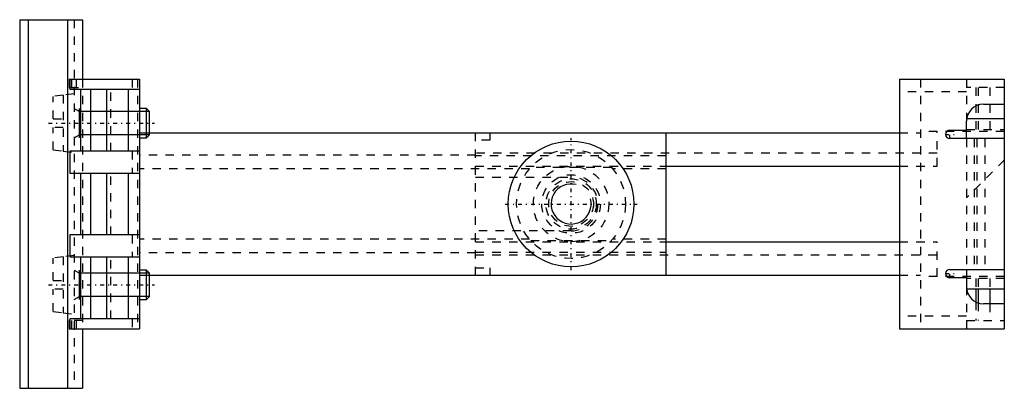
# Model space of a CAD drawing. Extents: x -66 to 52, y -22 to 22.
import ezdxf

# ---------------------------------------------------------------- set-up
doc = ezdxf.new("R2010")
doc.units = 0
doc.linetypes.add('CENTER', pattern=[1.5, 0.45, -0.5, 0.05, -0.5])
doc.linetypes.add('DASHED', pattern=[2, 1, -1])
for name, color, linetype in [('AM_0', 7, 'CONTINUOUS'), ('AM_10', 7, 'CONTINUOUS'), ('AM_3', 7, 'DASHED'), ('AM_7', 7, 'CENTER'), ('CONNECTIONPOINTS', 1, 'CONTINUOUS')]:
    doc.layers.add(name, color=color, linetype=linetype)

msp = doc.modelspace()

# ---------------------------------------------------------------- linework, layer by layer
at = {"layer": 'AM_0', "color": 7, "linetype": 'CONTINUOUS'}
for p, q in [((-65.8, 22), (-58.3, 22)), ((-65.8, 22), (-65.8, -22)), ((-64.8, 22), (-64.8, -22)), ((-60.1, 22), (-60.1, -22)), ((-58.3, 22), (-58.3, 14.9)), ((-59.88, 14.9), (-59.88, 13.9)), ((-59.88, 14.9), (-51.5, 14.9)), ((-59.8, 14.9), (-59.8, 13.7)), ((-51.5, 14.9), (-51.5, -14.9)), ((39.2, 14.9), (39.2, -14.9)), ((39.2, 14.9), (51.7, 14.9)), ((51.7, 14.9), (51.7, -14.9)), ((-59.88, 13.9), (-59.8, 13.9)), ((-59.8, 13.7), (-51.5, 13.7)), ((-58.5, 6.3), (-58.5, 13.7)), ((-57.3, 6.3), (-57.3, 13.7)), ((-55.4, 6.3), (-55.4, 13.7)), ((-52.8, 6.3), (-52.8, 13.7)), ((49.2, 11.9), (51.7, 11.9)), ((-50.67, 11.4), (-51.5, 11.4)), ((-50.3, 11.03), (-50.67, 11.4)), ((-50.67, 8.5), (-50.67, 11.4)), ((-50.3, 8.5), (-50.3, 11.03)), ((47.2, 7.8), (47.2, 9.9)), ((51.7, 10.15), (47.22, 10.15)), ((-51.5, 8.5), (39.2, 8.5)), ((11.3, 8.5), (11.3, -8.5)), ((45.2, 8.8), (47.2, 8.8)), ((51.7, 7.8), (45.2, 7.8)), ((-59.8, 6.3), (-59.8, 3.7)), ((-51.5, 6.3), (-59.8, 6.3)), ((-59.8, 3.7), (-51.5, 3.7)), ((-58.5, -3.7), (-58.5, 3.7)), ((-57.3, -3.7), (-57.3, 3.7)), ((-55.4, -3.7), (-55.4, 3.7)), ((-52.8, -3.7), (-52.8, 3.7)), ((11.3, 4.5), (39.2, 4.5)), ((-59.8, -3.7), (-59.8, -6.3)), ((-51.5, -3.7), (-59.8, -3.7)), ((11.3, -4.5), (39.2, -4.5)), ((-59.8, -6.3), (-51.5, -6.3)), ((-58.5, -13.7), (-58.5, -6.3)), ((-57.3, -13.7), (-57.3, -6.3)), ((-55.4, -13.7), (-55.4, -6.3)), ((-52.8, -13.7), (-52.8, -6.3)), ((45.2, -7.8), (51.7, -7.8)), ((47.2, -7.8), (47.2, -9.9)), ((-51.5, -8.5), (39.2, -8.5)), ((-50.67, -11.4), (-50.67, -8.5)), ((-50.3, -11.03), (-50.3, -8.5)), ((47.2, -8.8), (45.2, -8.8)), ((51.7, -10.15), (47.22, -10.15)), ((48.3, -10.15), (48.3, -11.69)), ((48.59, -10.15), (48.59, -11.81)), ((49.99, -10.15), (49.99, -11.9)), ((-51.5, -11.4), (-50.67, -11.4)), ((-50.67, -11.4), (-50.3, -11.03)), ((51.7, -11.9), (49.2, -11.9)), ((-59.88, -13.9), (-59.88, -14.9)), ((-59.8, -13.9), (-59.88, -13.9)), ((-59.8, -13.7), (-59.8, -14.9)), ((-51.5, -13.7), (-59.8, -13.7)), ((-59.88, -14.9), (-51.5, -14.9)), ((-58.3, -14.9), (-58.3, -22)), ((39.2, -14.9), (51.7, -14.9)), ((-65.8, -22), (-58.3, -22))]:
    msp.add_line(p, q, dxfattribs=at)
msp.add_circle((0, 0), 7.5, dxfattribs=at)
for centre, radius, start, end in [((49.2, 9.9), 2, 90, 180), ((45.2, 8.3), 0.5, 90, 270), ((45.2, -8.3), 0.5, 90, 270), ((49.2, -9.9), 2, 180, 270)]:
    msp.add_arc(centre, radius, start, end, dxfattribs=at)
at = {"layer": 'AM_10', "color": 7, "linetype": 'CONTINUOUS'}
for p, q in [((-59.3, 11.4), (-58.66, 11.03)), ((-58.66, 7.9), (-58.66, 11.4)), ((-50.3, 11.03), (-58.66, 11.03)), ((-59.3, 7.9), (-58.66, 8.27)), ((-50.3, 8.27), (-58.66, 8.27)), ((-59.3, -7.9), (-58.66, -8.27)), ((-58.66, -11.4), (-58.66, -7.9)), ((-50.3, -8.27), (-58.66, -8.27)), ((-59.3, -11.4), (-58.66, -11.03)), ((-50.3, -11.03), (-58.66, -11.03))]:
    msp.add_line(p, q, dxfattribs=at)
msp.add_arc((0, 0), 2.39, 75, 15, dxfattribs=at)
at = {"layer": 'AM_3', "color": 6, "linetype": 'DASHED'}
for p, q in [((-59.3, 22), (-59.3, -22)), ((-59.87, 14.9), (-59.87, 13.9)), ((-59.63, 14.9), (-59.63, 13.9)), ((-59.06, 14.9), (-59.06, 13.9)), ((-58.3, 14.9), (-58.3, -14.9)), ((-52.36, 14.9), (-52.36, 13.7)), ((-51.76, 14.9), (-51.76, -14.9)), ((41.7, 14.9), (41.7, -14.9)), ((47.2, 14.9), (47.2, 8.8)), ((-60.6, 12.98), (-61.8, 12.85)), ((-59.3, 13.15), (-60.6, 13.01)), ((-60.6, 13.01), (-60.6, 6.29)), ((-59.8, 13.9), (-58.3, 13.9)), ((-54.94, 6.3), (-54.94, 13.7)), ((47.2, 13.4), (39.2, 13.4)), ((51.7, 13.9), (47.2, 13.9)), ((48.3, 13.9), (48.3, 8.9)), ((48.59, 13.9), (48.59, 8.9)), ((49.99, 13.9), (49.99, 8.9)), ((-61.8, 10.15), (-61.8, 12.85)), ((-61.8, 10.15), (-60.6, 10.15)), ((47.22, 10.15), (47.2, 10.15)), ((-61.8, 6.45), (-61.8, 9.15)), ((-60.6, 9.15), (-61.8, 9.15)), ((-50.67, 7.9), (-50.67, 8.5)), ((-50.67, 7.9), (-50.3, 8.27)), ((-50.3, 8.27), (-50.3, 8.5)), ((-11.4, -8.5), (-11.4, 8.5)), ((-9.7, 8.5), (-9.7, 7.6)), ((39.2, 8.5), (41.7, 8.5)), ((51.7, 8.65), (41.7, 8.65)), ((43.7, 4.5), (43.7, 8.65)), ((47.2, 8.9), (51.7, 8.9)), ((-51.5, 7.9), (-50.67, 7.9)), ((-9.7, 7.6), (-11.4, 7.6)), ((47.2, 7.8), (47.2, -7.8)), ((48.1, 7.8), (48.1, -7.8)), ((48.41, 7.8), (48.41, -7.8)), ((49.39, 7.8), (49.39, -7.8)), ((-61.8, 6.45), (-60.6, 6.32)), ((-60.6, 6.29), (-59.3, 6.15)), ((-52.36, 6.3), (-52.36, 3.7)), ((43.7, 6.07), (-11.4, 6.07)), ((-11.4, 5.84), (-51.5, 5.84)), ((11.3, 5.73), (-11.4, 5.73)), ((51.7, 5.25), (47.2, 0.75)), ((-54.94, -3.7), (-54.94, 3.7)), ((-4.96, 4.2), (-51.5, 4.2)), ((-11.4, 4.5), (11.3, 4.5)), ((4.82, 4.36), (-4.82, 4.36)), ((11.3, 4.2), (4.96, 4.2)), ((39.2, 4.5), (43.7, 4.5)), ((-11.4, 3.2), (0, 3.2)), ((0, -3.2), (-11.4, -3.2)), ((-52.36, -3.7), (-52.36, -6.3)), ((-4.96, -4.2), (-51.5, -4.2)), ((-11.4, -4.5), (11.3, -4.5)), ((-4.82, -4.36), (4.82, -4.36)), ((11.3, -4.2), (4.96, -4.2)), ((39.2, -4.5), (43.7, -4.5)), ((43.7, -8.65), (43.7, -4.5)), ((-11.4, -5.84), (-51.5, -5.84)), ((-11.4, -5.73), (11.3, -5.73)), ((-60.6, -6.32), (-61.8, -6.45)), ((-61.8, -9.15), (-61.8, -6.45)), ((-59.3, -6.15), (-60.6, -6.29)), ((-60.6, -6.29), (-60.6, -13.01)), ((-54.94, -13.7), (-54.94, -6.3)), ((-11.4, -6.07), (43.7, -6.07)), ((-50.67, -7.9), (-51.5, -7.9)), ((-50.3, -8.27), (-50.67, -7.9)), ((-50.67, -8.5), (-50.67, -7.9)), ((-11.4, -7.6), (-9.7, -7.6)), ((-9.7, -7.6), (-9.7, -8.5)), ((-61.8, -9.15), (-60.6, -9.15)), ((-50.3, -8.5), (-50.3, -8.27)), ((39.2, -8.5), (41.7, -8.5)), ((51.7, -8.65), (41.7, -8.65)), ((51.7, -8.9), (47.2, -8.9)), ((48.3, -8.9), (48.3, -10.15)), ((48.59, -8.9), (48.59, -10.15)), ((49.99, -8.9), (49.99, -10.15)), ((-61.8, -12.85), (-61.8, -10.15)), ((-60.6, -10.15), (-61.8, -10.15)), ((47.2, -9.9), (47.2, -14.9)), ((47.22, -10.15), (47.2, -10.15)), ((48.3, -11.69), (48.3, -13.9)), ((-61.8, -12.85), (-60.6, -12.98)), ((48.59, -11.81), (48.59, -13.9)), ((49.99, -11.9), (49.99, -13.9)), ((-60.6, -13.01), (-59.3, -13.15)), ((-59.87, -13.9), (-59.87, -14.9)), ((-58.3, -13.9), (-59.8, -13.9)), ((-59.63, -13.9), (-59.63, -14.9)), ((-59.06, -13.9), (-59.06, -14.9)), ((-52.36, -13.7), (-52.36, -14.9)), ((47.2, -13.4), (39.2, -13.4)), ((47.2, -13.9), (51.7, -13.9))]:
    msp.add_line(p, q, dxfattribs=at)
for radius in [6.5, 4.5, 3.5, 3, 2.67]:
    msp.add_circle((0, 0), radius, dxfattribs=at)
msp.add_arc((0, 0), 3.2, 270, 90, dxfattribs=at)
at = {"layer": 'AM_7', "color": 4, "linetype": 'CENTER'}
for p, q in [((-62.38, 9.65), (-49.72, 9.65)), ((44.67, 8.3), (45.73, 8.3)), ((45.2, 7.78), (45.2, 8.83)), ((0, -7.88), (0, 7.87)), ((-7.88, 0), (7.87, 0)), ((45.2, -8.83), (45.2, -7.78)), ((44.67, -8.3), (45.73, -8.3)), ((-62.38, -9.65), (-49.72, -9.65))]:
    msp.add_line(p, q, dxfattribs=at)
at = {"layer": 'CONNECTIONPOINTS', "color": 1, "linetype": 'CONTINUOUS'}
msp.add_point((0, 0), dxfattribs=at)

doc.saveas('drawing.dxf')
